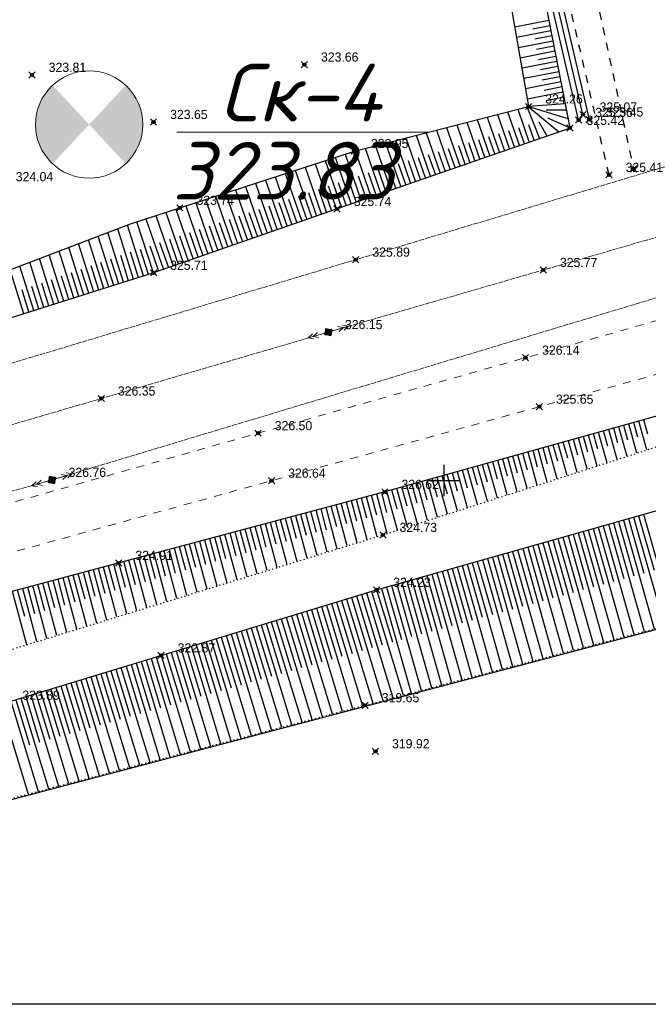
# Model space of a CAD drawing. Header units: metres. Extents: x 707528 to 709248, y 4308395 to 4311045.
# Tile 2 of 104: x 707588 to 707648, y 4308395 to 4308489. Entities that reach past the tile are written whole.
import ezdxf

# ---------------------------------------------------------------- set-up
doc = ezdxf.new("R2010")
doc.units = ezdxf.units.M
doc.header["$LTSCALE"] = 0.5
doc.header["$PDMODE"] = 35
doc.header["$PDSIZE"] = 0.3
for name, pattern in [('Auto_Street_NotBorder_Line_m1', [3, 1.5, -1.5]), ('Commnctn_Electr_VLP_High_Built_m1', [1, 1, 0]), ('Д_ТРОТ_ТРУБА', [3, 1.5, -1.5]), ('Контура низ откосов  Штриховая 0.1-0.5 - - - - - - -', [0.6, 0.1, -0.5])]:
    doc.linetypes.add(name, pattern=pattern)
for name, color, linetype in [('(001) Сетка', 92, 'Continuous'), ('(002) Рамка', 7, 'Continuous'), ('(004) Точки рельефа', 7, 'Continuous'), ('(025) Дорога', 7, 'Continuous'), ('(027) Гидрография', 7, 'Continuous'), ('(030) Болота', 7, 'Continuous'), ('(035) Откосы', 7, 'Continuous')]:
    doc.layers.add(name, color=color, linetype=linetype)
doc.layers.add('AUTO#_ROADS_EXIST_L', color=7, linetype='Continuous', lineweight=15, true_color=0x000000)
doc.layers.add('COMMN_OBJCT_#####_B', color=7, linetype='Continuous', lineweight=15, true_color=0x000000)
doc.layers.add('COMMN_OBJCT_ELCTR_B', color=7, linetype='Continuous', true_color=0x000000)
doc.layers.add('COMMN_OBJCT_ELCTR_L', color=7, linetype='Continuous', true_color=0x000000)
doc.layers.add('TRASSA', color=5, linetype='Continuous', lineweight=60)
doc.styles.add('D-431', font='txt')
doc.styles.add('ГОСТ', font='isocpeui.ttf')

# ---------------------------------------------------------------- blocks, each defined once
blk = doc.blocks.new('CommnctnPoleRCsquare_m1')
at = {"layer": 'COMMN_OBJCT_#####_B', "lineweight": 13, "true_color": 0xfffffe}
blk.add_hatch(color=7, dxfattribs=at).paths.add_polyline_path([(-0.6, 0.6), (-0.6, -0.6), (0.6, -0.6), (0.6, 0.6)])
at = {"layer": 'COMMN_OBJCT_#####_B', "lineweight": 13, "true_color": 0x000000}
blk.add_hatch(color=18, dxfattribs=at).paths.add_polyline_path([(-0.1, 0, 1), (0.1, 0, 1)])
at = {"layer": 'COMMN_OBJCT_#####_B', "color": 18, "lineweight": 9, "true_color": 0x000000}
blk.add_lwpolyline([(0.6, 0.6), (-0.6, 0.6), (-0.6, -0.6), (0.6, -0.6)], close=True, dxfattribs=at)
blk.add_circle((0, 0), 0.1, dxfattribs=at)
blk = doc.blocks.new('ElectricHighVLP_m1')
at = {"layer": 'COMMN_OBJCT_ELCTR_B', "color": 18, "linetype": 'Continuous', "lineweight": 20, "true_color": 0x000000}
for p, q in [((0, 0), (4, 0)), ((3, 0), (2, 0.5)), ((3, 0), (2, -0.5)), ((4, 0), (3, 0.5)), ((4, 0), (3, -0.5))]:
    blk.add_line(p, q, dxfattribs=at)
blk = doc.blocks.new('Setka')
at = {"layer": '(001) Сетка'}
for p, q in [((0, 1.5), (0, -1.5)), ((-1.5, 0), (1.5, 0))]:
    blk.add_line(p, q, dxfattribs=at)
blk = doc.blocks.new('shzx')
at = {"layer": 'TRASSA', "lineweight": 40}
h = blk.add_hatch(color=6, dxfattribs=at)
h.dxf.hatch_style = 1
h.paths.add_polyline_path([(309713.189, 4326337.588, 0.208082), (309712.618, 4326336.277, 0.208082), (309713.189, 4326334.965), (309714.411, 4326336.277)])
h = blk.add_hatch(color=6, dxfattribs=at)
h.dxf.hatch_style = 1
h.paths.add_polyline_path([(309715.633, 4326337.588), (309714.411, 4326336.277), (309715.633, 4326334.965, 0.208082), (309716.204, 4326336.277, 0.208082)])
at = {"layer": '(030) Болота', "color": 6, "lineweight": 15}
blk.add_circle((309714.411, 4326336.277, 922.249), 1.793, dxfattribs=at)

msp = doc.modelspace()

# ---------------------------------------------------------------- linework, layer by layer
at = {"layer": '(002) Рамка', "color": 0}
msp.add_lwpolyline([(707528.465, 4311045.231), (708928.465, 4311045.231), (708928.465, 4308395.231), (707528.465, 4308395.231)], close=True, dxfattribs=at)
at = {"layer": '(025) Дорога', "linetype": 'Д_ТРОТ_ТРУБА', "flags": 128}
for points, elevation in [([(707616.102, 4308595.94), (707625.383, 4308563.154), (707632.154, 4308533.874), (707639.587, 4308507.228), (707646.578, 4308474.963)], 324.954), ([(707644.238, 4308474.392), (707636.829, 4308506.466), (707630.117, 4308533.517), (707623.247, 4308562.114), (707613.834, 4308595.307)], 325.112)]:
    msp.add_lwpolyline(points, dxfattribs=dict(at, elevation=elevation))
at = {"layer": '(027) Гидрография', "color": 4, "elevation": 319.341}
msp.add_lwpolyline([(707567.997, 4308409.714), (707572.213, 4308410.824), (707620.984, 4308423.673), (707772.66, 4308463.725), (707924.336, 4308511.918), (708024.512, 4308543.363), (708124.69, 4308578.077), (708133.047, 4308582.686), (708145.112, 4308589.341), (708157.025, 4308592.604), (708191.793, 4308611.932)], dxfattribs=at)
at = {"layer": '(027) Гидрография', "flags": 128}
for points, elevation in [([(707641.334, 4308479.631), (707635.291, 4308505.761), (707627.894, 4308533.542), (707620.814, 4308560.57), (707610.976, 4308596.39)], 325.064), ([(707611.848, 4308596.541), (707621.838, 4308560.864), (707628.891, 4308533.698), (707636.245, 4308505.821), (707642.34, 4308479.671)], 324.934)]:
    msp.add_lwpolyline(points, dxfattribs=dict(at, elevation=elevation))
at = {"layer": '(027) Гидрография', "color": 4, "elevation": 324.773, "flags": 128}
msp.add_lwpolyline([(707641.754, 4308480.145), (707635.773, 4308505.813), (707628.432, 4308533.645), (707621.404, 4308560.718), (707611.379, 4308596.44)], dxfattribs=at)
at = {"layer": '(030) Болота', "color": 6, "lineweight": 15}
msp.add_lwpolyline([(707602.992, 4308478.455), (707627.055, 4308478.455)], dxfattribs=at)
at = {"layer": '(035) Откосы'}
for p, q in [((707638.499, 4308489.114, 324.916), (707635.249, 4308488.476, 324.916)), ((707638.594, 4308488.627, 324.916), (707636.964, 4308488.306, 324.916)), ((707638.69, 4308488.139, 324.916), (707635.42, 4308487.497, 324.916)), ((707638.786, 4308487.651, 324.916), (707637.145, 4308487.329, 324.916)), ((707638.881, 4308487.164, 324.916), (707635.59, 4308486.518, 324.916)), ((707638.977, 4308486.676, 324.916), (707637.326, 4308486.352, 324.916)), ((707639.073, 4308486.189, 324.916), (707635.761, 4308485.538, 324.916)), ((707639.169, 4308485.701, 324.916), (707637.507, 4308485.375, 324.916)), ((707639.264, 4308485.213, 324.916), (707635.931, 4308484.559, 324.916)), ((707639.36, 4308484.726, 324.916), (707637.688, 4308484.398, 324.916)), ((707639.456, 4308484.238, 324.916), (707636.101, 4308483.58, 324.916)), ((707639.552, 4308483.751, 324.916), (707637.869, 4308483.42, 324.916)), ((707639.647, 4308483.263, 324.916), (707636.272, 4308482.6, 324.916)), ((707639.743, 4308482.776, 324.916), (707638.05, 4308482.443, 324.916)), ((707639.839, 4308482.288, 324.916), (707636.442, 4308481.621, 324.916)), ((707639.935, 4308481.8, 324.916), (707638.231, 4308481.466, 324.916)), ((707632.616, 4308479.906, 325.412), (707633.794, 4308476.504, 325.412)), ((707633.588, 4308480.155, 325.412), (707634.739, 4308476.831, 325.412)), ((707634.559, 4308480.403, 325.412), (707635.683, 4308477.158, 325.412)), ((707635.531, 4308480.651, 325.412), (707636.627, 4308477.485, 325.412)), ((707628.731, 4308478.913, 325.412), (707630.018, 4308475.197, 325.412)), ((707629.702, 4308479.161, 325.412), (707630.962, 4308475.524, 325.412)), ((707630.674, 4308479.409, 325.412), (707631.906, 4308475.85, 325.412)), ((707631.645, 4308479.658, 325.412), (707632.85, 4308476.177, 325.412)), ((707635.6, 4308478.924, 325.412), (707636.155, 4308477.322, 325.412)), ((707636.558, 4308479.212, 325.412), (707637.099, 4308477.649, 325.412)), ((707624.846, 4308477.919, 325.412), (707626.241, 4308473.889, 325.412)), ((707625.817, 4308478.167, 325.412), (707627.185, 4308474.216, 325.412)), ((707626.788, 4308478.416, 325.412), (707628.13, 4308474.543, 325.412)), ((707627.76, 4308478.664, 325.412), (707629.074, 4308474.87, 325.412)), ((707632.727, 4308478.061, 325.412), (707633.322, 4308476.341, 325.412)), ((707633.684, 4308478.349, 325.412), (707634.267, 4308476.668, 325.412)), ((707634.642, 4308478.637, 325.412), (707635.211, 4308476.995, 325.412)), ((707621.932, 4308477.174, 325.412), (707623.409, 4308472.908, 325.412)), ((707622.903, 4308477.422, 325.412), (707624.353, 4308473.235, 325.412)), ((707623.874, 4308477.671, 325.412), (707625.297, 4308473.562, 325.412)), ((707629.853, 4308477.198, 325.412), (707630.49, 4308475.36, 325.412)), ((707630.811, 4308477.486, 325.412), (707631.434, 4308475.687, 325.412)), ((707631.769, 4308477.774, 325.412), (707632.378, 4308476.014, 325.412)), ((707618.087, 4308476.063, 325.412), (707619.632, 4308471.6, 325.412)), ((707619.037, 4308476.372, 325.412), (707620.576, 4308471.927, 325.412)), ((707619.989, 4308476.677, 325.412), (707621.521, 4308472.254, 325.412)), ((707620.96, 4308476.925, 325.412), (707622.465, 4308472.581, 325.412)), ((707626.022, 4308476.048, 325.412), (707626.713, 4308474.052, 325.412)), ((707626.98, 4308476.335, 325.412), (707627.658, 4308474.379, 325.412)), ((707627.938, 4308476.623, 325.412), (707628.602, 4308474.706, 325.412)), ((707628.896, 4308476.911, 325.412), (707629.546, 4308475.033, 325.412)), ((707615.231, 4308475.134, 325.412), (707616.8, 4308470.618, 325.412)), ((707616.181, 4308475.443, 325.412), (707617.744, 4308470.946, 325.412)), ((707617.137, 4308475.754, 325.412), (707618.688, 4308471.273, 325.412)), ((707623.149, 4308475.185, 325.412), (707623.881, 4308473.071, 325.412)), ((707624.107, 4308475.472, 325.412), (707624.825, 4308473.398, 325.412)), ((707625.065, 4308475.76, 325.412), (707625.769, 4308473.725, 325.412)), ((707612.38, 4308474.206, 325.412), (707613.969, 4308469.634, 325.412)), ((707613.33, 4308474.515, 325.412), (707614.913, 4308469.962, 325.412)), ((707614.281, 4308474.825, 325.412), (707615.857, 4308470.29, 325.412)), ((707620.28, 4308474.309, 325.412), (707621.048, 4308472.091, 325.412)), ((707621.234, 4308474.609, 325.412), (707621.993, 4308472.418, 325.412)), ((707622.191, 4308474.897, 325.412), (707622.937, 4308472.745, 325.412)), ((707609.529, 4308473.279, 325.412), (707611.138, 4308468.65, 325.412)), ((707610.479, 4308473.588, 325.412), (707612.081, 4308468.978, 325.412)), ((707611.43, 4308473.897, 325.412), (707613.025, 4308469.306, 325.412)), ((707617.436, 4308473.354, 325.412), (707618.216, 4308471.11, 325.412)), ((707618.386, 4308473.672, 325.412), (707619.16, 4308471.437, 325.412)), ((707619.333, 4308473.991, 325.412), (707620.104, 4308471.764, 325.412)), ((707606.678, 4308472.352, 325.412), (707608.306, 4308467.666, 325.412)), ((707607.628, 4308472.661, 325.412), (707609.25, 4308467.994, 325.412)), ((707608.579, 4308472.97, 325.412), (707610.194, 4308468.322, 325.412)), ((707614.595, 4308472.398, 325.412), (707615.385, 4308470.126, 325.412)), ((707615.542, 4308472.716, 325.412), (707616.328, 4308470.454, 325.412)), ((707616.489, 4308473.035, 325.412), (707617.272, 4308470.782, 325.412)), ((707603.827, 4308471.424, 325.412), (707605.475, 4308466.682, 325.412)), ((707604.777, 4308471.733, 325.412), (707606.419, 4308467.01, 325.412)), ((707605.728, 4308472.042, 325.412), (707607.363, 4308467.338, 325.412)), ((707611.754, 4308471.442, 325.412), (707612.553, 4308469.142, 325.412)), ((707612.701, 4308471.761, 325.412), (707613.497, 4308469.47, 325.412)), ((707613.648, 4308472.079, 325.412), (707614.441, 4308469.798, 325.412)), ((707600.976, 4308470.497, 325.412), (707602.644, 4308465.698, 325.412)), ((707601.926, 4308470.806, 325.412), (707603.587, 4308466.026, 325.412)), ((707602.877, 4308471.115, 325.412), (707604.531, 4308466.354, 325.412)), ((707608.913, 4308470.487, 325.412), (707609.722, 4308468.158, 325.412)), ((707609.86, 4308470.805, 325.412), (707610.666, 4308468.486, 325.412)), ((707610.807, 4308471.124, 325.412), (707611.61, 4308468.814, 325.412)), ((707599.805, 4308464.742, 325.412), (707598.272, 4308469.602, 325.412)), ((707600.026, 4308470.188, 325.412), (707601.7, 4308465.37, 325.412)), ((707606.072, 4308469.531, 325.412), (707606.891, 4308467.174, 325.412)), ((707607.019, 4308469.849, 325.412), (707607.834, 4308467.502, 325.412)), ((707607.966, 4308470.168, 325.412), (707608.778, 4308467.83, 325.412)), ((707596.95, 4308463.842, 325.412), (707595.47, 4308468.535, 325.412)), ((707597.902, 4308464.142, 325.412), (707596.404, 4308468.891, 325.412)), ((707598.853, 4308464.442, 325.412), (707597.338, 4308469.247, 325.412)), ((707603.23, 4308468.575, 325.412), (707604.059, 4308466.19, 325.412)), ((707604.177, 4308468.894, 325.412), (707605.003, 4308466.518, 325.412)), ((707605.124, 4308469.212, 325.412), (707605.947, 4308466.846, 325.412)), ((707595.048, 4308463.242, 325.412), (707593.602, 4308467.824, 325.412)), ((707595.999, 4308463.542, 325.412), (707594.536, 4308468.18, 325.412)), ((707600.389, 4308467.62, 325.412), (707601.228, 4308465.206, 325.412)), ((707601.336, 4308467.938, 325.412), (707602.172, 4308465.534, 325.412)), ((707602.283, 4308468.257, 325.412), (707603.115, 4308465.862, 325.412)), ((707592.193, 4308462.342, 325.412), (707590.801, 4308466.758, 325.412)), ((707593.145, 4308462.642, 325.412), (707591.735, 4308467.113, 325.412)), ((707594.096, 4308462.942, 325.412), (707592.669, 4308467.469, 325.412)), ((707598.377, 4308464.292, 325.412), (707597.624, 4308466.68, 325.412)), ((707599.329, 4308464.592, 325.412), (707598.567, 4308467.008, 325.412)), ((707590.291, 4308461.742, 325.412), (707588.933, 4308466.047, 325.412)), ((707591.242, 4308462.042, 325.412), (707589.867, 4308466.402, 325.412)), ((707595.523, 4308463.392, 325.412), (707594.796, 4308465.697, 325.412)), ((707596.475, 4308463.692, 325.412), (707595.739, 4308466.025, 325.412)), ((707597.426, 4308463.992, 325.412), (707596.682, 4308466.353, 325.412)), ((707588.388, 4308461.142, 325.412), (707587.065, 4308465.336, 325.412)), ((707589.339, 4308461.442, 325.412), (707587.999, 4308465.691, 325.412)), ((707593.62, 4308462.792, 325.412), (707592.911, 4308465.041, 325.412)), ((707594.572, 4308463.092, 325.412), (707593.854, 4308465.369, 325.412)), ((707590.766, 4308461.892, 325.412), (707590.083, 4308464.058, 325.412)), ((707591.718, 4308462.192, 325.412), (707591.026, 4308464.386, 325.412)), ((707592.669, 4308462.492, 325.412), (707591.968, 4308464.714, 325.412)), ((707588.863, 4308461.292, 325.412), (707588.198, 4308463.403, 325.412)), ((707589.815, 4308461.592, 325.412), (707589.14, 4308463.73, 325.412)), ((707646.999, 4308449.368, 325.823), (707646.614, 4308450.753, 325.823)), ((707647.861, 4308448.137, 325.823), (707647.095, 4308450.887, 325.823)), ((707647.957, 4308449.655, 325.823), (707647.576, 4308451.021, 325.823)), ((707644.052, 4308446.911, 325.823), (707643.244, 4308449.814, 325.823)), ((707644.126, 4308448.507, 325.823), (707643.725, 4308449.948, 325.823)), ((707645.004, 4308447.218, 325.823), (707644.206, 4308450.082, 325.823)), ((707645.084, 4308448.794, 325.823), (707644.688, 4308450.217, 325.823)), ((707645.956, 4308447.524, 325.823), (707645.169, 4308450.351, 325.823)), ((707646.042, 4308449.081, 325.823), (707645.651, 4308450.485, 325.823)), ((707646.908, 4308447.83, 325.823), (707646.132, 4308450.619, 325.823)), ((707640.296, 4308447.358, 325.823), (707639.874, 4308448.876, 325.823)), ((707641.195, 4308445.992, 325.823), (707640.355, 4308449.01, 325.823)), ((707641.254, 4308447.645, 325.823), (707640.836, 4308449.144, 325.823)), ((707642.147, 4308446.299, 325.823), (707641.318, 4308449.278, 325.823)), ((707642.211, 4308447.932, 325.823), (707641.799, 4308449.412, 325.823)), ((707643.1, 4308446.605, 325.823), (707642.281, 4308449.546, 325.823)), ((707643.169, 4308448.219, 325.823), (707642.762, 4308449.68, 325.823)), ((707637.386, 4308444.767, 325.823), (707636.504, 4308447.938, 325.823)), ((707637.424, 4308446.496, 325.823), (707636.985, 4308448.072, 325.823)), ((707638.339, 4308445.073, 325.823), (707637.466, 4308448.206, 325.823)), ((707638.381, 4308446.783, 325.823), (707637.948, 4308448.34, 325.823)), ((707639.291, 4308445.38, 325.823), (707638.429, 4308448.474, 325.823)), ((707639.339, 4308447.07, 325.823), (707638.911, 4308448.608, 325.823)), ((707640.243, 4308445.686, 325.823), (707639.392, 4308448.742, 325.823)), ((707633.594, 4308445.347, 325.823), (707633.134, 4308446.999, 325.823)), ((707634.53, 4308443.848, 325.823), (707633.615, 4308447.133, 325.823)), ((707634.551, 4308445.634, 325.823), (707634.097, 4308447.267, 325.823)), ((707635.482, 4308444.154, 325.823), (707634.578, 4308447.401, 325.823)), ((707635.509, 4308445.921, 325.823), (707635.059, 4308447.535, 325.823)), ((707636.434, 4308444.461, 325.823), (707635.541, 4308447.669, 325.823)), ((707636.466, 4308446.209, 325.823), (707636.022, 4308447.803, 325.823)), ((707630.721, 4308442.623, 325.823), (707629.764, 4308446.061, 325.823)), ((707630.721, 4308444.485, 325.823), (707630.245, 4308446.195, 325.823)), ((707631.673, 4308442.929, 325.823), (707630.727, 4308446.329, 325.823)), ((707631.679, 4308444.773, 325.823), (707631.208, 4308446.463, 325.823)), ((707632.625, 4308443.235, 325.823), (707631.689, 4308446.597, 325.823)), ((707632.636, 4308445.06, 325.823), (707632.171, 4308446.731, 325.823)), ((707633.578, 4308443.542, 325.823), (707632.652, 4308446.865, 325.823)), ((707626.891, 4308443.336, 325.823), (707626.394, 4308445.122, 325.823)), ((707627.864, 4308441.704, 325.823), (707626.875, 4308445.256, 325.823)), ((707627.849, 4308443.624, 325.823), (707627.357, 4308445.39, 325.823)), ((707628.817, 4308442.01, 325.823), (707627.838, 4308445.524, 325.823)), ((707628.806, 4308443.911, 325.823), (707628.319, 4308445.659, 325.823)), ((707629.769, 4308442.316, 325.823), (707628.801, 4308445.793, 325.823)), ((707629.764, 4308444.198, 325.823), (707629.282, 4308445.927, 325.823)), ((707624.056, 4308440.478, 325.823), (707623.024, 4308444.184, 325.823)), ((707624.019, 4308442.475, 325.823), (707623.505, 4308444.318, 325.823)), ((707625.008, 4308440.785, 325.823), (707623.987, 4308444.452, 325.823)), ((707624.976, 4308442.762, 325.823), (707624.468, 4308444.586, 325.823)), ((707625.96, 4308441.091, 325.823), (707624.95, 4308444.72, 325.823)), ((707625.934, 4308443.049, 325.823), (707625.431, 4308444.854, 325.823)), ((707626.912, 4308441.397, 325.823), (707625.912, 4308444.988, 325.823)), ((707620.198, 4308439.27, 325.823), (707619.162, 4308443.151, 325.823)), ((707620.16, 4308441.348, 325.823), (707619.645, 4308443.28, 325.823)), ((707621.154, 4308439.565, 325.823), (707620.127, 4308443.408, 325.823)), ((707621.121, 4308441.625, 325.823), (707620.61, 4308443.537, 325.823)), ((707622.109, 4308439.859, 325.823), (707621.093, 4308443.666, 325.823)), ((707622.082, 4308441.901, 325.823), (707621.576, 4308443.795, 325.823)), ((707623.064, 4308440.159, 325.823), (707622.059, 4308443.924, 325.823)), ((707623.041, 4308442.183, 325.823), (707622.542, 4308444.053, 325.823)), ((707616.317, 4308440.244, 325.823), (707615.782, 4308442.248, 325.823)), ((707617.33, 4308438.386, 325.823), (707616.265, 4308442.377, 325.823)), ((707617.278, 4308440.52, 325.823), (707616.748, 4308442.506, 325.823)), ((707618.286, 4308438.681, 325.823), (707617.23, 4308442.635, 325.823)), ((707618.239, 4308440.796, 325.823), (707617.713, 4308442.764, 325.823)), ((707619.242, 4308438.975, 325.823), (707618.196, 4308442.893, 325.823)), ((707619.199, 4308441.072, 325.823), (707618.679, 4308443.022, 325.823)), ((707613.507, 4308437.207, 325.823), (707612.402, 4308441.346, 325.823)), ((707613.435, 4308439.415, 325.823), (707612.885, 4308441.475, 325.823)), ((707614.463, 4308437.502, 325.823), (707613.368, 4308441.604, 325.823)), ((707614.396, 4308439.691, 325.823), (707613.851, 4308441.733, 325.823)), ((707615.419, 4308437.797, 325.823), (707614.333, 4308441.862, 325.823)), ((707615.356, 4308439.967, 325.823), (707614.816, 4308441.991, 325.823)), ((707616.374, 4308438.091, 325.823), (707615.299, 4308442.119, 325.823)), ((707645.136, 4308441.313, 323.57), (707646.604, 4308436.121, 323.57)), ((707645.617, 4308441.449, 323.57), (707648.555, 4308431.057, 323.57)), ((707646.099, 4308441.585, 323.57), (707647.569, 4308436.385, 323.57)), ((707646.58, 4308441.721, 323.57), (707649.522, 4308431.312, 323.57)), ((707647.061, 4308441.857, 323.57), (707648.533, 4308436.649, 323.57)), ((707647.542, 4308441.993, 323.57), (707650.489, 4308431.568, 323.57)), ((707609.592, 4308438.31, 325.823), (707609.022, 4308440.444, 325.823)), ((707610.64, 4308436.323, 325.823), (707609.505, 4308440.573, 325.823)), ((707610.553, 4308438.586, 325.823), (707609.988, 4308440.701, 325.823)), ((707611.595, 4308436.618, 325.823), (707610.471, 4308440.83, 325.823)), ((707611.513, 4308438.862, 325.823), (707610.954, 4308440.959, 325.823)), ((707612.551, 4308436.913, 325.823), (707611.436, 4308441.088, 325.823)), ((707612.474, 4308439.139, 325.823), (707611.919, 4308441.217, 325.823)), ((707641.768, 4308440.361, 323.57), (707644.687, 4308430.036, 323.57)), ((707642.25, 4308440.497, 323.57), (707643.71, 4308435.33, 323.57)), ((707642.731, 4308440.633, 323.57), (707645.654, 4308430.291, 323.57)), ((707643.212, 4308440.769, 323.57), (707644.675, 4308435.594, 323.57)), ((707643.693, 4308440.905, 323.57), (707646.621, 4308430.546, 323.57)), ((707644.174, 4308441.041, 323.57), (707645.639, 4308435.858, 323.57)), ((707644.655, 4308441.177, 323.57), (707647.588, 4308430.802, 323.57)), ((707605.749, 4308437.205, 325.823), (707605.16, 4308439.412, 325.823)), ((707606.816, 4308435.145, 325.823), (707605.643, 4308439.541, 325.823)), ((707606.71, 4308437.481, 325.823), (707606.125, 4308439.67, 325.823)), ((707607.772, 4308435.439, 325.823), (707606.608, 4308439.799, 325.823)), ((707607.671, 4308437.757, 325.823), (707607.091, 4308439.928, 325.823)), ((707608.728, 4308435.734, 325.823), (707607.574, 4308440.057, 325.823)), ((707608.631, 4308438.034, 325.823), (707608.057, 4308440.186, 325.823)), ((707609.684, 4308436.029, 325.823), (707608.54, 4308440.315, 325.823)), ((707638.4, 4308439.409, 323.57), (707639.852, 4308434.276, 323.57)), ((707638.882, 4308439.545, 323.57), (707641.786, 4308429.27, 323.57)), ((707639.363, 4308439.681, 323.57), (707640.816, 4308434.539, 323.57)), ((707639.844, 4308439.817, 323.57), (707642.753, 4308429.525, 323.57)), ((707640.325, 4308439.953, 323.57), (707641.781, 4308434.803, 323.57)), ((707640.806, 4308440.089, 323.57), (707643.72, 4308429.78, 323.57)), ((707641.287, 4308440.225, 323.57), (707642.746, 4308435.067, 323.57)), ((707602.993, 4308433.966, 325.823), (707601.78, 4308438.51, 325.823)), ((707602.867, 4308436.376, 325.823), (707602.263, 4308438.639, 325.823)), ((707603.949, 4308434.261, 325.823), (707602.746, 4308438.768, 325.823)), ((707603.828, 4308436.652, 325.823), (707603.228, 4308438.897, 325.823)), ((707604.905, 4308434.555, 325.823), (707603.711, 4308439.026, 325.823)), ((707604.788, 4308436.929, 325.823), (707604.194, 4308439.155, 325.823)), ((707605.861, 4308434.85, 325.823), (707604.677, 4308439.284, 325.823)), ((707635.032, 4308438.457, 323.57), (707637.918, 4308428.248, 323.57)), ((707635.514, 4308438.593, 323.57), (707636.958, 4308433.485, 323.57)), ((707635.995, 4308438.729, 323.57), (707638.885, 4308428.504, 323.57)), ((707636.476, 4308438.865, 323.57), (707637.922, 4308433.748, 323.57)), ((707636.957, 4308439.001, 323.57), (707639.852, 4308428.759, 323.57)), ((707637.438, 4308439.137, 323.57), (707638.887, 4308434.012, 323.57)), ((707637.919, 4308439.273, 323.57), (707640.819, 4308429.014, 323.57)), ((707599.024, 4308435.271, 325.823), (707598.4, 4308437.608, 325.823)), ((707600.126, 4308433.082, 325.823), (707598.883, 4308437.737, 325.823)), ((707599.985, 4308435.548, 325.823), (707599.366, 4308437.866, 325.823)), ((707601.081, 4308433.377, 325.823), (707599.849, 4308437.995, 325.823)), ((707600.945, 4308435.824, 325.823), (707600.331, 4308438.123, 325.823)), ((707602.037, 4308433.671, 325.823), (707600.814, 4308438.252, 325.823)), ((707601.906, 4308436.1, 325.823), (707601.297, 4308438.381, 325.823)), ((707631.664, 4308437.505, 323.57), (707633.099, 4308432.43, 323.57)), ((707632.146, 4308437.641, 323.57), (707635.017, 4308427.482, 323.57)), ((707632.627, 4308437.777, 323.57), (707634.064, 4308432.693, 323.57)), ((707633.108, 4308437.913, 323.57), (707635.984, 4308427.738, 323.57)), ((707633.589, 4308438.049, 323.57), (707635.028, 4308432.957, 323.57)), ((707634.07, 4308438.185, 323.57), (707636.951, 4308427.993, 323.57)), ((707634.551, 4308438.321, 323.57), (707635.993, 4308433.221, 323.57)), ((707595.181, 4308434.166, 325.823), (707594.537, 4308436.577, 325.823)), ((707596.302, 4308431.903, 325.823), (707595.02, 4308436.706, 325.823)), ((707596.142, 4308434.443, 325.823), (707595.503, 4308436.834, 325.823)), ((707597.258, 4308432.198, 325.823), (707595.986, 4308436.963, 325.823)), ((707597.102, 4308434.719, 325.823), (707596.469, 4308437.092, 325.823)), ((707598.214, 4308432.493, 325.823), (707596.952, 4308437.221, 325.823)), ((707598.063, 4308434.995, 325.823), (707597.434, 4308437.35, 325.823)), ((707599.17, 4308432.787, 325.823), (707597.917, 4308437.479, 325.823)), ((707628.778, 4308436.689, 323.57), (707630.205, 4308431.639, 323.57)), ((707629.259, 4308436.825, 323.57), (707632.116, 4308426.716, 323.57)), ((707629.74, 4308436.961, 323.57), (707631.17, 4308431.902, 323.57)), ((707630.221, 4308437.097, 323.57), (707633.083, 4308426.972, 323.57)), ((707630.702, 4308437.233, 323.57), (707632.135, 4308432.166, 323.57)), ((707631.183, 4308437.369, 323.57), (707634.05, 4308427.227, 323.57)), ((707592.479, 4308430.725, 325.823), (707591.158, 4308435.674, 325.823)), ((707592.299, 4308433.338, 325.823), (707591.641, 4308435.803, 325.823)), ((707593.435, 4308431.019, 325.823), (707592.123, 4308435.932, 325.823)), ((707593.259, 4308433.614, 325.823), (707592.606, 4308436.061, 325.823)), ((707594.391, 4308431.314, 325.823), (707593.089, 4308436.19, 325.823)), ((707594.22, 4308433.89, 325.823), (707593.572, 4308436.319, 325.823)), ((707595.347, 4308431.609, 325.823), (707594.055, 4308436.448, 325.823)), ((707625.41, 4308435.737, 323.57), (707628.248, 4308425.695, 323.57)), ((707625.891, 4308435.873, 323.57), (707627.311, 4308430.848, 323.57)), ((707626.372, 4308436.009, 323.57), (707629.215, 4308425.95, 323.57)), ((707626.853, 4308436.145, 323.57), (707628.276, 4308431.111, 323.57)), ((707627.334, 4308436.281, 323.57), (707630.182, 4308426.206, 323.57)), ((707627.815, 4308436.417, 323.57), (707629.241, 4308431.375, 323.57)), ((707628.296, 4308436.553, 323.57), (707631.149, 4308426.461, 323.57)), ((707588.456, 4308432.233, 325.823), (707587.778, 4308434.772, 325.823)), ((707589.612, 4308429.841, 325.823), (707588.261, 4308434.901, 325.823)), ((707589.417, 4308432.509, 325.823), (707588.744, 4308435.03, 325.823)), ((707590.567, 4308430.135, 325.823), (707589.226, 4308435.159, 325.823)), ((707590.377, 4308432.785, 325.823), (707589.709, 4308435.288, 325.823)), ((707591.523, 4308430.43, 325.823), (707590.192, 4308435.417, 325.823)), ((707591.338, 4308433.061, 325.823), (707590.675, 4308435.545, 325.823)), ((707622.042, 4308434.785, 323.57), (707623.553, 4308429.819, 323.57)), ((707622.523, 4308434.921, 323.57), (707625.347, 4308424.929, 323.57)), ((707623.004, 4308435.057, 323.57), (707624.417, 4308430.057, 323.57)), ((707623.485, 4308435.193, 323.57), (707626.314, 4308425.184, 323.57)), ((707623.966, 4308435.329, 323.57), (707625.382, 4308430.32, 323.57)), ((707624.447, 4308435.465, 323.57), (707627.281, 4308425.439, 323.57)), ((707624.929, 4308435.601, 323.57), (707626.347, 4308430.584, 323.57)), ((707588.656, 4308429.546, 325.823), (707587.295, 4308434.643, 325.823)), ((707618.693, 4308433.765, 323.57), (707621.678, 4308423.96, 323.57)), ((707619.172, 4308433.911, 323.57), (707620.667, 4308428.999, 323.57)), ((707619.65, 4308434.057, 323.57), (707622.646, 4308424.215, 323.57)), ((707620.128, 4308434.202, 323.57), (707621.629, 4308429.273, 323.57)), ((707620.607, 4308434.348, 323.57), (707623.613, 4308424.471, 323.57)), ((707621.085, 4308434.493, 323.57), (707622.591, 4308429.546, 323.57)), ((707621.563, 4308434.639, 323.57), (707624.581, 4308424.726, 323.57)), ((707615.824, 4308432.892, 323.57), (707618.775, 4308423.195, 323.57)), ((707616.302, 4308433.037, 323.57), (707617.78, 4308428.18, 323.57)), ((707616.78, 4308433.183, 323.57), (707619.743, 4308423.45, 323.57)), ((707617.259, 4308433.329, 323.57), (707618.743, 4308428.453, 323.57)), ((707617.737, 4308433.474, 323.57), (707620.711, 4308423.705, 323.57)), ((707618.215, 4308433.62, 323.57), (707619.705, 4308428.726, 323.57)), ((707612.475, 4308431.873, 323.57), (707613.932, 4308427.087, 323.57)), ((707612.954, 4308432.018, 323.57), (707615.872, 4308422.43, 323.57)), ((707613.432, 4308432.164, 323.57), (707614.894, 4308427.361, 323.57)), ((707613.91, 4308432.309, 323.57), (707616.84, 4308422.685, 323.57)), ((707614.389, 4308432.455, 323.57), (707615.856, 4308427.634, 323.57)), ((707614.867, 4308432.601, 323.57), (707617.808, 4308422.94, 323.57)), ((707615.345, 4308432.746, 323.57), (707616.818, 4308427.907, 323.57)), ((707609.605, 4308430.999, 323.57), (707611.045, 4308426.268, 323.57)), ((707610.084, 4308431.145, 323.57), (707612.969, 4308421.665, 323.57)), ((707610.562, 4308431.29, 323.57), (707612.007, 4308426.541, 323.57)), ((707611.04, 4308431.436, 323.57), (707613.937, 4308421.92, 323.57)), ((707611.519, 4308431.581, 323.57), (707612.97, 4308426.814, 323.57)), ((707611.997, 4308431.727, 323.57), (707614.905, 4308422.175, 323.57)), ((707606.735, 4308430.125, 323.57), (707608.159, 4308425.449, 323.57)), ((707607.214, 4308430.271, 323.57), (707610.066, 4308420.9, 323.57)), ((707607.692, 4308430.417, 323.57), (707609.121, 4308425.722, 323.57)), ((707608.17, 4308430.562, 323.57), (707611.034, 4308421.155, 323.57)), ((707608.649, 4308430.708, 323.57), (707610.083, 4308425.995, 323.57)), ((707609.127, 4308430.853, 323.57), (707612.001, 4308421.41, 323.57)), ((707603.387, 4308429.106, 323.57), (707606.195, 4308419.88, 323.57)), ((707603.865, 4308429.252, 323.57), (707605.272, 4308424.63, 323.57)), ((707604.344, 4308429.397, 323.57), (707607.163, 4308420.135, 323.57)), ((707604.822, 4308429.543, 323.57), (707606.234, 4308424.903, 323.57)), ((707605.3, 4308429.689, 323.57), (707608.131, 4308420.39, 323.57)), ((707605.779, 4308429.834, 323.57), (707607.197, 4308425.176, 323.57)), ((707606.257, 4308429.98, 323.57), (707609.098, 4308420.645, 323.57)), ((707600.517, 4308428.233, 323.57), (707603.292, 4308419.116, 323.57)), ((707600.995, 4308428.378, 323.57), (707602.386, 4308423.811, 323.57)), ((707601.474, 4308428.524, 323.57), (707604.26, 4308419.371, 323.57)), ((707601.952, 4308428.669, 323.57), (707603.348, 4308424.084, 323.57)), ((707602.43, 4308428.815, 323.57), (707605.228, 4308419.625, 323.57)), ((707602.909, 4308428.961, 323.57), (707604.31, 4308424.357, 323.57)), ((707597.169, 4308427.213, 323.57), (707598.537, 4308422.718, 323.57)), ((707597.647, 4308427.359, 323.57), (707600.389, 4308418.351, 323.57)), ((707598.126, 4308427.505, 323.57), (707599.499, 4308422.991, 323.57)), ((707598.604, 4308427.65, 323.57), (707601.357, 4308418.606, 323.57)), ((707599.082, 4308427.796, 323.57), (707600.461, 4308423.264, 323.57)), ((707599.56, 4308427.941, 323.57), (707602.325, 4308418.861, 323.57)), ((707600.039, 4308428.087, 323.57), (707601.424, 4308423.538, 323.57)), ((707594.299, 4308426.34, 323.57), (707595.651, 4308421.899, 323.57)), ((707594.777, 4308426.485, 323.57), (707597.486, 4308417.586, 323.57)), ((707595.256, 4308426.631, 323.57), (707596.613, 4308422.172, 323.57)), ((707595.734, 4308426.777, 323.57), (707598.454, 4308417.841, 323.57)), ((707596.212, 4308426.922, 323.57), (707597.575, 4308422.445, 323.57)), ((707596.691, 4308427.068, 323.57), (707599.422, 4308418.096, 323.57)), ((707590.951, 4308425.321, 323.57), (707593.615, 4308416.566, 323.57)), ((707591.429, 4308425.466, 323.57), (707592.764, 4308421.08, 323.57)), ((707591.907, 4308425.612, 323.57), (707594.583, 4308416.821, 323.57)), ((707592.386, 4308425.757, 323.57), (707593.726, 4308421.353, 323.57)), ((707592.864, 4308425.903, 323.57), (707595.551, 4308417.076, 323.57)), ((707593.342, 4308426.049, 323.57), (707594.688, 4308421.626, 323.57)), ((707593.821, 4308426.194, 323.57), (707596.519, 4308417.331, 323.57)), ((707588.081, 4308424.447, 323.57), (707590.712, 4308415.801, 323.57)), ((707588.559, 4308424.593, 323.57), (707589.878, 4308420.261, 323.57)), ((707589.037, 4308424.738, 323.57), (707591.68, 4308416.056, 323.57)), ((707589.516, 4308424.884, 323.57), (707590.84, 4308420.534, 323.57)), ((707589.994, 4308425.029, 323.57), (707592.648, 4308416.311, 323.57)), ((707590.472, 4308425.175, 323.57), (707591.802, 4308420.807, 323.57)), ((707586.167, 4308423.865, 323.57), (707588.777, 4308415.291, 323.57)), ((707587.124, 4308424.156, 323.57), (707589.745, 4308415.546, 323.57)), ((707587.602, 4308424.301, 323.57), (707588.915, 4308419.988, 323.57))]:
    msp.add_line(p, q, dxfattribs=at)
at = {"layer": '(035) Откосы', "flags": 128}
for points, elevation in [([(708137.705, 4308599.41), (708078.498, 4308577.812), (708019.277, 4308559.238), (707980.751, 4308549.372), (707918.355, 4308530.98), (707880.871, 4308519.593), (707813.504, 4308498.502), (707717.773, 4308472.39), (707667.522, 4308456.575), (707622.834, 4308444.131), (707562.433, 4308428.006)], 325.823), ([(707565.599, 4308417.604), (707622.053, 4308434.788), (707672.002, 4308448.908), (707718.643, 4308463.34), (707813.86, 4308490.609), (707881.96, 4308510.498), (707919.958, 4308523.193), (707981.907, 4308540.815), (708022.015, 4308552.855), (708079.55, 4308570.875), (708133.435, 4308593.18), (708145.499, 4308596.364), (708145.779, 4308596.51)], 323.57), ([(707596.83, 4308503.517), (707626.602, 4308516.753), (707630.019, 4308518.43), (707631.496, 4308513.848), (707633.316, 4308510.942), (707636.576, 4308498.905), (707640.509, 4308478.875)], 324.916), ([(707599.083, 4308499.315), (707627.743, 4308513.565), (707630.582, 4308508.72), (707634.402, 4308493.346), (707636.565, 4308480.916)], 323.008), ([(707640.517, 4308478.832), (707618.283, 4308471.133), (707600.756, 4308465.042), (707579.589, 4308458.367), (707577.083, 4308458.968), (707575.847, 4308461.47), (707567.324, 4308487.787), (707567.143, 4308491.356), (707568.769, 4308493.447), (707572.489, 4308495.172), (707596.83, 4308503.517)], 325.412), ([(707599.083, 4308499.315), (707575.254, 4308491.861), (707573.678, 4308490.384), (707573.152, 4308487.305), (707575.096, 4308476.501), (707578.474, 4308465.13), (707579.311, 4308463.617), (707582.165, 4308463.47), (707598.543, 4308469.705)], 323.008), ([(707598.543, 4308469.705), (707619.926, 4308476.661), (707636.565, 4308480.916), (707636.565, 4308480.916)], 323.449), ([(707637.638, 4308477.835), (707636.429, 4308480.881)], 325.412), ([(707640.337, 4308479.75), (707636.5, 4308480.899)], 324.916), ([(707639.445, 4308478.461), (707636.5, 4308480.899)], 325.412), ([(707640.056, 4308481.181), (707636.565, 4308480.916)], 324.916), ([(707640.18, 4308480.552), (707638.225, 4308480.552)], 324.916), ([(707638.347, 4308478.081), (707637.574, 4308479.426)], 325.412), ([(707640.509, 4308478.875), (707638.403, 4308479.785)], 324.916), ([(707600.756, 4308465.042), (707599.172, 4308469.91)], 325.412), ([(707600.281, 4308464.892), (707599.5, 4308467.277)], 325.412)]:
    msp.add_lwpolyline(points, dxfattribs=dict(at, elevation=elevation))
at = {"layer": '(035) Откосы', "linetype": 'Контура низ откосов  Штриховая 0.1-0.5 - - - - - - -'}
for points, elevation in [([(707564.254, 4308422.023), (707622.653, 4308440.027), (707667.947, 4308454.599), (707718.035, 4308470.558), (707813.433, 4308495.466), (707882.449, 4308516.262), (707919.713, 4308527.533), (707982.751, 4308546.215), (708021.758, 4308556.681), (708078.983, 4308576.029), (708137.705, 4308597.247), (708137.705, 4308599.41)], 324.272), ([(707567.972, 4308409.81), (707572.188, 4308410.921), (707620.959, 4308423.77), (707772.632, 4308463.821), (707924.306, 4308512.014), (708024.481, 4308543.458), (708124.649, 4308578.169), (708132.999, 4308582.774), (708145.074, 4308589.434), (708145.285, 4308589.491)], 319.341)]:
    msp.add_lwpolyline(points, dxfattribs=dict(at, elevation=elevation))
at = {"color": 0, "linetype": 'ByBlock', "lineweight": -2, "transparency": 16777216}
for p in [(707615.154, 4308484.915, 323.662), (707589.157, 4308483.928, 323.807), (707636.565, 4308480.916, 324.257), (707641.334, 4308479.631, 325.359), (707641.754, 4308480.145, 325.068), (707642.34, 4308479.671, 325.448), (707600.75, 4308479.434, 323.651), (707640.509, 4308478.875, 325.421), (707619.926, 4308476.661, 323.948), (707646.578, 4308474.963, 325.402), (707644.238, 4308474.392, 325.407), (707603.267, 4308471.242, 323.744), (707618.283, 4308471.133, 325.743), (707620.06, 4308466.294, 325.892), (707600.756, 4308465.042, 325.707), (707637.965, 4308465.312, 325.771), (707617.443, 4308459.38, 326.15), (707636.266, 4308456.942, 326.144), (707595.767, 4308453.045, 326.351), (707637.587, 4308452.261, 325.646), (707610.74, 4308449.738, 326.501), (707591.057, 4308445.274, 326.757), (707612.02, 4308445.2, 326.642), (707622.834, 4308444.131, 326.616), (707622.653, 4308440.027, 324.727), (707597.434, 4308437.35, 324.911), (707622.053, 4308434.788, 324.227), (707601.474, 4308428.524, 322.867), (707620.959, 4308423.77, 319.648), (707621.941, 4308419.378, 319.916)]:
    msp.add_point(p, dxfattribs=at)
at = {"layer": 'AUTO#_ROADS_EXIST_L', "linetype": 'Auto_Street_NotBorder_Line_m1', "lineweight": 15, "flags": 128}
for points, elevation in [([(708144.126, 4308568.435), (708144.126, 4308568.435), (708147.799, 4308622.715), (708135.298, 4308615.727), (708115.34, 4308601.85), (708068.41, 4308582.072), (708018.295, 4308564.616), (707981.449, 4308553.682), (707918.088, 4308533.035), (707879.635, 4308521.878), (707812.555, 4308500.587), (707561.451, 4308431.232)], 325.994), ([(707560.163, 4308435.464), (707811.659, 4308506.441), (707878.313, 4308526.754), (707916.666, 4308537.594), (707980.147, 4308559.782), (708015.887, 4308570.726), (708066.59, 4308587.394), (708112.982, 4308606.026), (708121.867, 4308613.173), (708120.084, 4308617.452), (708114.106, 4308619.878)], 325.99)]:
    msp.add_lwpolyline(points, dxfattribs=dict(at, elevation=elevation))
at = {"layer": 'COMMN_OBJCT_ELCTR_L', "linetype": 'Commnctn_Electr_VLP_High_Built_m1', "lineweight": 20, "flags": 128}
for points, elevation in [([(707559.857, 4308436.469), (707591.057, 4308445.274), (707653.95, 4308464.224), (707719.826, 4308484.231), (707783.035, 4308503.658), (707846.224, 4308523.491), (707914.765, 4308544.825), (707979.96, 4308565.054), (708042.477, 4308584.491), (708135.818, 4308613.314), (708166.739, 4308624.854), (708194.357, 4308635.494), (708173.508, 4308716.069)], 326.168), ([(707556.588, 4308447.208), (707663.533, 4308479.367), (707719.586, 4308498.429), (707775.514, 4308516.831), (707832.756, 4308535.152), (708068.359, 4308609.08), (708068.718, 4308615.687)], 325.416), ([(707558.157, 4308442.053), (707617.443, 4308459.38), (707658.486, 4308471.245), (707724.913, 4308490.743), (707762.189, 4308501.701), (707808.647, 4308514.861), (707843.269, 4308525.788)], 325.623)]:
    msp.add_lwpolyline(points, dxfattribs=dict(at, elevation=elevation))

# ---------------------------------------------------------------- block references
at = {"layer": '(001) Сетка'}
msp.add_blockref('Setka', (707628.465, 4308445.231), dxfattribs=at)
at = {"color": 5, "xscale": 2.856100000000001, "yscale": 2.856100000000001, "zscale": 2.856100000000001}
msp.add_blockref('shzx', (-176980.72, -8047969.847, -2634.034), dxfattribs=at)
at = {"layer": 'COMMN_OBJCT_#####_B', "color": 18, "true_color": 0x000000, "xscale": 0.5, "yscale": 0.5, "zscale": 0.5, "rotation": 347.8261480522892}
for p in [(707617.443, 4308459.38, -0.84), (707591.057, 4308445.274, -0.295)]:
    msp.add_blockref('CommnctnPoleRCsquare_m1', p, dxfattribs=at)
at = {"layer": 'COMMN_OBJCT_ELCTR_B'}
for p, xscale, yscale, zscale, rotation in [((707617.443, 4308459.38, -0.84), 0.5, 0.5, 0.5, 16.7749167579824), ((707617.443, 4308459.38, -0.84), 0.4999999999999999, 0.4999999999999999, 0.4999999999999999, 195.9551830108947), ((707591.057, 4308445.274, -0.295), 0.5, 0.5, 0.5, 16.7749167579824), ((707591.057, 4308445.274, -0.295), 0.4999999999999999, 0.4999999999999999, 0.4999999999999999, 195.9551830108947)]:
    msp.add_blockref('ElectricHighVLP_m1', p, dxfattribs=dict(at, xscale=xscale, yscale=yscale, zscale=zscale, rotation=rotation))

# ---------------------------------------------------------------- texts
at = {"layer": '(004) Точки рельефа', "style": 'D-431'}
for s, p in [('323.66', (707616.74, 4308485.2, 323.662)), ('323.81', (707590.743, 4308484.212, 323.807)), ('324.26', (707638.151, 4308481.201, 324.257)), ('325.36', (707642.92, 4308479.916, 325.359)), ('325.07', (707643.34, 4308480.428, 325.068)), ('325.45', (707643.926, 4308479.952, 325.448)), ('323.65', (707602.336, 4308479.719, 323.651)), ('325.42', (707642.095, 4308479.156, 325.421)), ('323.95', (707621.512, 4308476.945, 323.948)), ('325.41', (707645.824, 4308474.673, 325.407)), ('324.04', (707587.599, 4308473.782, 324.041)), ('323.74', (707604.853, 4308471.522, 323.744)), ('325.74', (707619.869, 4308471.414, 325.743)), ('325.89', (707621.646, 4308466.579, 325.892)), ('325.71', (707602.342, 4308465.323, 325.707)), ('325.77', (707639.551, 4308465.594, 325.771)), ('326.15', (707619.029, 4308459.665, 326.15)), ('326.14', (707637.852, 4308457.227, 326.144)), ('326.35', (707597.353, 4308453.331, 326.351)), ('325.65', (707639.173, 4308452.547, 325.646)), ('326.50', (707612.326, 4308450.023, 326.501)), ('326.76', (707592.643, 4308445.559, 326.757)), ('326.64', (707613.606, 4308445.485, 326.642)), ('326.62', (707624.42, 4308444.416, 326.616)), ('324.73', (707624.239, 4308440.307, 324.727)), ('324.91', (707599.021, 4308437.634, 324.911)), ('324.23', (707623.639, 4308435.068, 324.227)), ('322.87', (707603.06, 4308428.807, 322.867)), ('323.89', (707588.232, 4308424.294, 323.887)), ('319.65', (707622.545, 4308424.055, 319.648)), ('319.92', (707623.527, 4308419.662, 319.916))]:
    msp.add_text(s, height=0.875, dxfattribs=at).set_placement(p)
at = {"layer": '(030) Болота', "color": 6, "style": 'ГОСТ'}
for s, p in [('Ск-4', (707607.053, 4308479.484)), ('323.83', (707602.539, 4308472.021, 1276.889))]:
    msp.add_text(s, height=5.5148, dxfattribs=at).set_placement(p)

doc.saveas('drawing.dxf')
